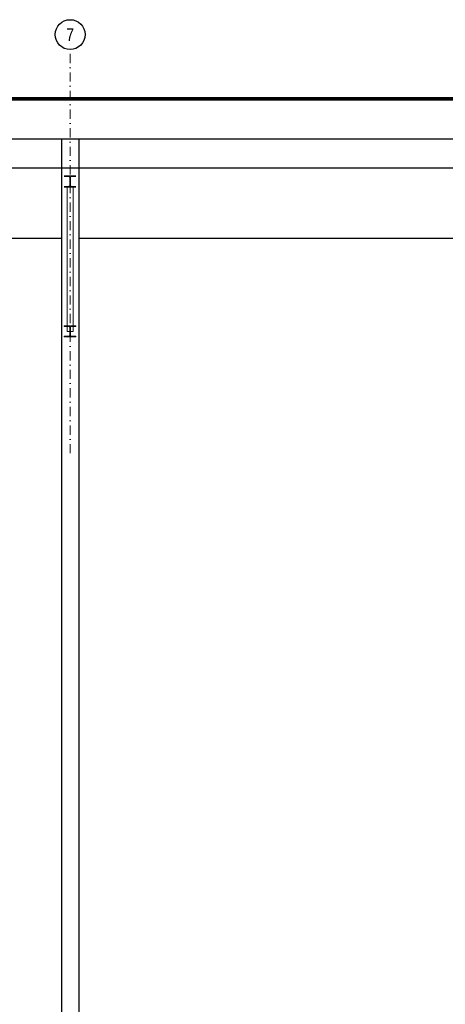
# Model space of a CAD drawing. Header units: millimetres. Extents: x -118752 to 407724, y -73278 to 155058.
# Tile 183 of 256: x 90756 to 96571, y 113733 to 127197. Entities that reach past the tile are written whole.
import ezdxf
from ezdxf.enums import TextEntityAlignment as Align

# ---------------------------------------------------------------- set-up
doc = ezdxf.new("R2010")
doc.units = ezdxf.units.MM
doc.header["$LTSCALE"] = 10
doc.linetypes.add('DASHDOT', pattern=[25.4, 12.7, -6.35, 0, -6.35])
doc.linetypes.add('XKITLINE00', pattern=[0])
for name, color, linetype, lineweight in [('CKRASTR', 7, 'DASHDOT', 15), ('CKRASTR_POPIS', 3, 'Continuous', 25), ('CKSTENY_REZ', 6, 'Continuous', 50), ('pohledy', 7, 'Continuous', 25), ('Položka', 2, 'Continuous', 0)]:
    doc.layers.add(name, color=color, linetype=linetype, lineweight=lineweight)
doc.styles.add('Arial', font='arial.ttf', dxfattribs={"width": 0.8})

# ---------------------------------------------------------------- blocks, each defined once
blk = doc.blocks.new('vazník řez')
at = {"layer": 'Položka', "linetype": 'XKITLINE00', "lineweight": 0}
for p, q in [((-0.8, 138.01), (0.8, 138.01)), ((-0.18, 137.92), (-0.8, 137.92)), ((-0.03, 137.76), (-0.04, 137.82)), ((-0.03, 136.72), (-0.03, 137.76)), ((0.04, 137.82), (0.03, 137.76)), ((0.03, 136.72), (0.03, 137.76)), ((0.8, 137.92), (0.18, 137.92)), ((-0.8, 136.57), (-0.18, 136.57)), ((-0.8, 136.48), (0.8, 136.48)), ((-0.4, 117.5), (-0.4, 136.48)), ((-0.18, 136.57), (-0.12, 136.58)), ((-0.04, 136.66), (-0.03, 136.72)), ((0.03, 136.72), (0.04, 136.66)), ((0.12, 136.58), (0.18, 136.57)), ((0.18, 136.57), (0.8, 136.57)), ((0.4, 117.5), (0.4, 136.48)), ((-0.8, 117.5), (0.8, 117.5)), ((-0.8, 117.41), (-0.8, 117.5)), ((-0.18, 117.41), (-0.8, 117.41)), ((-0.4, 116.74), (-0.4, 117.41)), ((-0.12, 117.4), (-0.18, 117.41)), ((-0.03, 117.26), (-0.04, 117.32)), ((-0.03, 116.22), (-0.03, 117.26)), ((0.04, 117.32), (0.03, 117.26)), ((0.03, 116.22), (0.03, 117.26)), ((0.18, 117.41), (0.12, 117.4)), ((0.8, 117.41), (0.18, 117.41)), ((0.4, 116.74), (0.4, 117.41)), ((0.8, 117.5), (0.8, 117.41)), ((-0.8, 116.07), (-0.18, 116.07)), ((-0.8, 115.98), (-0.8, 116.07)), ((-0.8, 115.98), (0.8, 115.98)), ((-0.4, 116.74), (-0.03, 116.74)), ((-0.4, 116.74), (-0.4, 116.74)), ((-0.18, 116.07), (-0.12, 116.08)), ((-0.04, 116.16), (-0.03, 116.22)), ((0.4, 116.74), (0.03, 116.74)), ((0.03, 116.22), (0.04, 116.16)), ((0.12, 116.08), (0.18, 116.07)), ((0.18, 116.07), (0.8, 116.07)), ((0.8, 116.07), (0.8, 115.98))]:
    blk.add_line(p, q, dxfattribs=at)
for centre, start, end in [((-0.18, 137.77), 22.3577, 67.3572), ((0.18, 137.77), 112.6428, 157.6423), ((-0.18, 136.72), 292.6428, 337.6423), ((0.18, 136.72), 202.3577, 247.3572), ((-0.18, 117.26), 22.5, 67.5), ((0.18, 117.26), 112.5, 157.5), ((-0.18, 116.22), 292.5, 337.5), ((0.18, 116.22), 202.5, 247.5)]:
    blk.add_arc(centre, 0.15, start, end, dxfattribs=at)

msp = doc.modelspace()

# ---------------------------------------------------------------- linework, layer by layer
at = {"layer": 'CKRASTR'}
msp.add_line((91444.387, 121267.494), (91444.387, 126788.942), dxfattribs=at)
at = {"layer": 'CKRASTR_POPIS'}
msp.add_circle((91444.387, 126992.865), 203.923, dxfattribs=at)
at = {"layer": 'CKSTENY_REZ'}
for p, q in [((97444.387, 126124.96), (67444.387, 126124.96)), ((97364.387, 126104.96), (67524.387, 126104.96))]:
    msp.add_line(p, q, dxfattribs=at)
at = {"layer": 'pohledy'}
for p, q in [((67524.387, 125568.688), (97444.387, 125568.688)), ((91324.387, 125568.688), (91324.387, 111160.331)), ((91564.387, 125568.688), (91564.387, 111160.331)), ((67524.387, 125171.96), (97324.387, 125171.96)), ((91324.387, 124206.96), (85564.387, 124206.96)), ((97324.387, 124206.96), (91564.387, 124206.96))]:
    msp.add_line(p, q, dxfattribs=at)

# ---------------------------------------------------------------- block references
at = {"xscale": -100, "yscale": 99.99999999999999, "zscale": 100}
msp.add_blockref('vazník řez', (91444.387, 111260.331), dxfattribs=at)

# ---------------------------------------------------------------- texts
at = {"layer": 'CKRASTR_POPIS', "style": 'Arial', "width": 0.8}
msp.add_text('7', height=175, dxfattribs=at).set_placement((91444.387, 126992.18), align=Align.MIDDLE)

doc.saveas('drawing.dxf')
